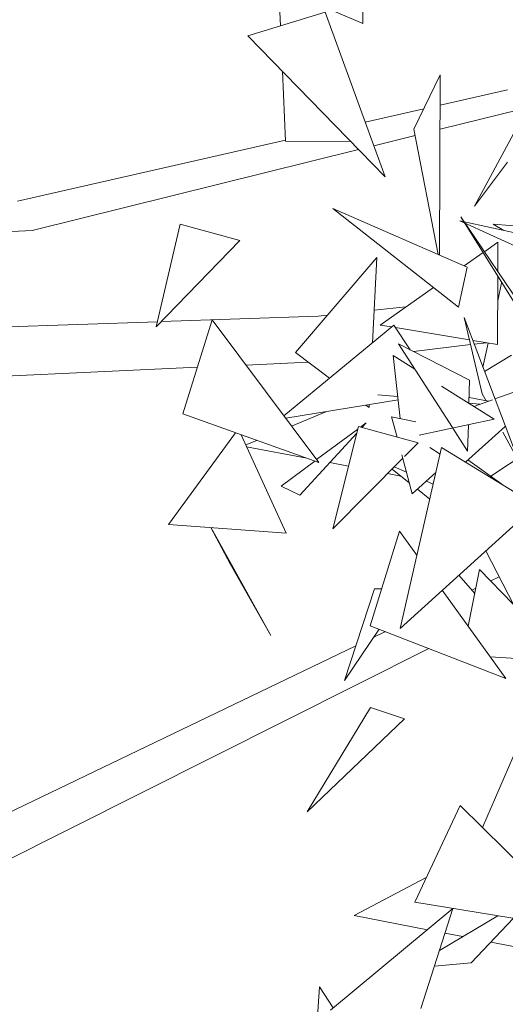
# Model space of a CAD drawing. Header units: metres. Extents: x -14.5 to 13.2, y -19 to 3.3.
# Tile 186 of 210: x 11.975 to 12.093, y 1.894 to 2.132. Entities that reach past the tile are written whole.
import ezdxf

# ---------------------------------------------------------------- set-up
doc = ezdxf.new("R2010")
doc.units = ezdxf.units.M
doc.layers.add('G-IMPT', color=7, linetype='Continuous', lineweight=5)
doc.layers.add('L-PLNT', color=7, linetype='Continuous', lineweight=5, true_color=0x005900)

# ---------------------------------------------------------------- blocks, each defined once
blk = doc.blocks.new('ÁRVORES ORNAMENTAIS - Pequeno e Médio Porte - Ipê-roxo-2870950-CORTE_CALÇADA')
at = {"layer": 'G-IMPT', "color": 253, "true_color": 0xaaaaaa}
for p, q in [((8.3183, 2.15256), (8.31793, 2.13069)), ((8.29453, 2.14076), (8.31793, 2.13069)), ((8.29762, 2.13943), (8.29804, 2.13014)), ((8.30883, 2.13343), (8.29018, 2.12774)), ((8.30883, 2.13343), (8.32338, 2.09367)), ((8.32338, 2.09367), (8.29018, 2.12774)), ((8.29854, 2.11917), (8.2993, 2.1023)), ((8.33666, 2.1183), (8.33029, 2.10521)), ((8.33666, 2.1183), (8.33647, 2.07479)), ((8.33663, 2.11097), (8.3529, 2.11467)), ((8.35853, 2.11194), (8.34496, 2.08657)), ((8.31855, 2.10686), (8.33266, 2.11007)), ((8.3366, 2.10515), (8.35599, 2.10995)), ((8.32062, 2.1012), (8.33059, 2.10366)), ((8.33616, 2.07492), (8.33029, 2.10521)), ((8.23453, 2.08778), (8.29929, 2.10249)), ((8.3149, 2.10224), (8.2993, 2.1023)), ((8.23807, 2.08076), (8.31693, 2.10028)), ((8.35291, 2.09724), (8.34496, 2.08657)), ((8.34313, 2.07189), (8.31069, 2.08602)), ((8.31069, 2.08602), (8.34108, 2.06219)), ((8.27381, 2.08225), (8.26804, 2.05745)), ((8.27381, 2.08225), (8.28826, 2.07829)), ((8.36467, 2.07235), (8.34142, 2.08308)), ((8.34142, 2.08308), (8.36756, 2.0773)), ((8.36565, 2.04537), (8.34161, 2.08403)), ((8.34161, 2.08403), (8.36838, 2.04446)), ((8.36173, 2.08135), (8.34941, 2.08223)), ((8.34941, 2.08223), (8.35198, 2.08075)), ((8.11712, 2.07387), (8.23807, 2.08076)), ((8.26804, 2.05745), (8.28826, 2.07829)), ((8.3473, 2.07561), (8.35056, 2.0779)), ((8.35054, 2.07083), (8.35056, 2.0779)), ((8.34244, 2.07219), (8.34698, 2.07538)), ((8.30171, 2.05126), (8.32133, 2.0742)), ((8.32133, 2.0742), (8.32027, 2.05364)), ((8.34313, 2.07189), (8.34108, 2.06219)), ((8.35049, 2.05317), (8.35054, 2.06967)), ((8.35148, 2.06809), (8.35052, 2.06378)), ((8.3221, 2.05789), (8.335, 2.06696)), ((8.32067, 2.06147), (8.32835, 2.06228)), ((8.26833, 2.05871), (8.11017, 2.05328)), ((8.30718, 2.06005), (8.2693, 2.05875)), ((8.28157, 2.05916), (8.27452, 2.03643)), ((8.28157, 2.05916), (8.3073, 2.02472)), ((8.30718, 2.06005), (8.30943, 2.06028)), ((8.34679, 2.04128), (8.34239, 2.05974)), ((8.35559, 2.02498), (8.34239, 2.05974)), ((8.32542, 2.05789), (8.29888, 2.03599)), ((8.32486, 2.05743), (8.3221, 2.05789)), ((8.32542, 2.05789), (8.32937, 2.05195)), ((8.34369, 2.0543), (8.32583, 2.05727)), ((8.35049, 2.05317), (8.3445, 2.05417)), ((8.33958, 2.03316), (8.32656, 2.05339)), ((8.32656, 2.05339), (8.34372, 2.04463)), ((8.33016, 2.05155), (8.34396, 2.05317)), ((8.34484, 2.05327), (8.3478, 2.05362)), ((8.34823, 2.05355), (8.34694, 2.04776)), ((8.3048, 2.04895), (8.28972, 2.04825)), ((8.30171, 2.05126), (8.30993, 2.04511)), ((8.32695, 2.03533), (8.32526, 2.05056)), ((8.33052, 2.04724), (8.32526, 2.05056)), ((8.34735, 2.04668), (8.35384, 2.05062)), ((8.27802, 2.04771), (8.099, 2.03947)), ((8.34357, 2.039), (8.34372, 2.04463)), ((8.34966, 2.03515), (8.33699, 2.04315)), ((8.35841, 2.04315), (8.34986, 2.04007)), ((8.29934, 2.03538), (8.32645, 2.03981)), ((8.32157, 2.04108), (8.32636, 2.04063)), ((8.34827, 2.03949), (8.34361, 2.04042)), ((8.34923, 2.03984), (8.34478, 2.03823)), ((8.34679, 2.04128), (8.3477, 2.0396)), ((8.3187, 2.03855), (8.31947, 2.03797)), ((8.31951, 2.03868), (8.31947, 2.03797)), ((8.34358, 2.03901), (8.34624, 2.03876)), ((8.3073, 2.02472), (8.27452, 2.03643)), ((8.30903, 2.03697), (8.30073, 2.03352)), ((8.32621, 2.03083), (8.3249, 2.03573)), ((8.33078, 2.03457), (8.3249, 2.03573)), ((8.33152, 2.03128), (8.34966, 2.03515)), ((8.31673, 2.0328), (8.30679, 2.02541)), ((8.31687, 2.03339), (8.31074, 2.00868)), ((8.31687, 2.03339), (8.33128, 2.02944)), ((8.31875, 2.0343), (8.31735, 2.03326)), ((8.31875, 2.0343), (8.31771, 2.03316)), ((8.34327, 2.02743), (8.33967, 2.03302)), ((8.34275, 2.02481), (8.35236, 2.03342)), ((8.34327, 2.02743), (8.34344, 2.03383)), ((8.27103, 2.00973), (8.28719, 2.03191)), ((8.28856, 2.03142), (8.29941, 2.00766)), ((8.29237, 2.03006), (8.28969, 2.02894)), ((8.31648, 2.03182), (8.30276, 2.0168)), ((8.34889, 2.02139), (8.36167, 2.02995)), ((8.3518, 2.03201), (8.35559, 2.02498)), ((8.28988, 2.02852), (8.30446, 2.02574)), ((8.33696, 2.02834), (8.32694, 1.98467)), ((8.32805, 2.02617), (8.33128, 2.02944)), ((8.3366, 2.02675), (8.33412, 2.02834)), ((8.33696, 2.02834), (8.3598, 2.0144)), ((8.31074, 2.00868), (8.32757, 2.0257)), ((8.32986, 2.01711), (8.32734, 2.02659)), ((8.35208, 2.01911), (8.34334, 2.02534)), ((8.30633, 2.02507), (8.2982, 2.01902)), ((8.30996, 2.02469), (8.3145, 2.02383)), ((8.32503, 2.02312), (8.32914, 2.01983)), ((8.32846, 2.02236), (8.32555, 2.02365)), ((8.32394, 2.02203), (8.32716, 2.02141)), ((8.32986, 2.01711), (8.33557, 2.02227)), ((8.30276, 2.0168), (8.2982, 2.01902)), ((8.33112, 2.01824), (8.3341, 2.01585)), ((8.33493, 2.01949), (8.3333, 2.02022)), ((8.32694, 1.98467), (8.3598, 2.0144)), ((8.27103, 2.00973), (8.29941, 2.00766)), ((8.28122, 2.00899), (8.28595, 2.00023)), ((8.28129, 2.00898), (8.29571, 1.98295)), ((8.32677, 2.00815), (8.31972, 1.98532)), ((8.32677, 2.00815), (8.33099, 2.00231)), ((8.34764, 2.0034), (8.35449, 1.99015)), ((8.29571, 1.98295), (8.28595, 2.00023)), ((8.34498, 1.99309), (8.34111, 1.99749)), ((8.34617, 1.99892), (8.34336, 1.98522)), ((8.34617, 1.99892), (8.35428, 1.99054)), ((8.34888, 1.99613), (8.3509, 1.9971)), ((8.34426, 1.99391), (8.34524, 1.99438)), ((8.31353, 1.97205), (8.32075, 1.99422)), ((8.32245, 1.99418), (8.32075, 1.99422)), ((8.3371, 1.99386), (8.3525, 1.97258)), ((8.3525, 1.97258), (8.31972, 1.98532)), ((8.31353, 1.97205), (8.3219, 1.98448)), ((8.3206, 1.98254), (8.32341, 1.98389)), ((8.19407, 1.92173), (8.31627, 1.98046)), ((8.19992, 1.91258), (8.33393, 1.9798)), ((8.36788, 1.97651), (8.34871, 1.97783)), ((8.31977, 1.96553), (8.30447, 1.94038)), ((8.31977, 1.96553), (8.328, 1.96282)), ((8.30447, 1.94038), (8.328, 1.96282)), ((8.34687, 1.93661), (8.35731, 1.96077)), ((8.34147, 1.94194), (8.3305, 1.9186)), ((8.34147, 1.94194), (8.37205, 1.91173)), ((8.33327, 1.92449), (8.31588, 1.91538)), ((8.37205, 1.91173), (8.3305, 1.9186)), ((8.31012, 1.89251), (8.33967, 1.91702)), ((8.33967, 1.91702), (8.33196, 1.8929)), ((8.31588, 1.91538), (8.33354, 1.91193)), ((8.35055, 1.91528), (8.33644, 1.9069)), ((8.35424, 1.91467), (8.34415, 1.90396)), ((8.33778, 1.91111), (8.3421, 1.91026)), ((8.34885, 1.90895), (8.35479, 1.90779)), ((8.33524, 1.90315), (8.34415, 1.90396)), ((8.3075, 1.89812), (8.30658, 1.88542)), ((8.3075, 1.89812), (8.31075, 1.89303))]:
    blk.add_line(p, q, dxfattribs=at)

msp = doc.modelspace()

# ---------------------------------------------------------------- block references
at = {"layer": 'L-PLNT', "color": 253, "true_color": 0xaaaaaa}
msp.add_blockref('ÁRVORES ORNAMENTAIS - Pequeno e Médio Porte - Ipê-roxo-2870950-CORTE_CALÇADA', (3.74032, 0), dxfattribs=at)

doc.saveas('drawing.dxf')
